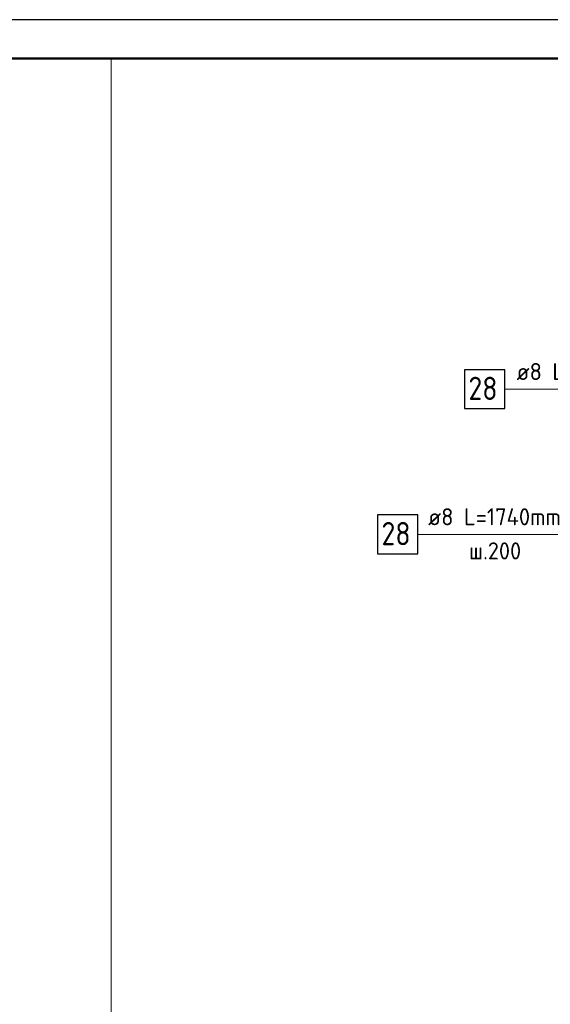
# Model space of a CAD drawing. Header units: millimetres. Extents: x 0 to 42000, y 0 to 29700.
# Tile 16 of 18: x 21821 to 28658, y 16995 to 29700. Entities that reach past the tile are written whole.
import ezdxf

# ---------------------------------------------------------------- set-up
doc = ezdxf.new("R2010")
doc.units = ezdxf.units.MM
doc.layers.add('Standard', color=7, linetype='Continuous', lineweight=25)
doc.layers.add('Позиционная метка линия выноска', color=7, linetype='Continuous', lineweight=13)
doc.layers.add('Хомут', color=7, linetype='Continuous', lineweight=25, true_color=0x6e3c1e)
doc.styles.add('ISOCPEUR', font='txt')

msp = doc.modelspace()

# ---------------------------------------------------------------- linework, layer by layer
at = {"layer": 'Standard', "color": 7, "linetype": 'Continuous', "lineweight": 25, "transparency": 33554687}
msp.add_lwpolyline([(0, 0), (42000, 0), (42000, 29700), (0, 29700), (0, 0)], close=True, dxfattribs=at)
at = {"layer": 'Standard', "color": 7, "linetype": 'Continuous', "lineweight": 50, "transparency": 33554687}
msp.add_lwpolyline([(2000, 29200), (41500, 29200), (41500, 500), (2000, 500), (2000, 29200)], close=True, dxfattribs=at)
at = {"layer": 'Standard', "color": 7, "linetype": 'Continuous', "lineweight": 13, "transparency": 33554687}
for points in [[(23000, 29200), (2000, 29200), (2000, 500), (23000, 500), (23000, 29200)], [(41500, 29200), (23000, 29200), (23000, 6000), (41500, 6000), (41500, 29200)]]:
    msp.add_lwpolyline(points, dxfattribs=at)
at = {"layer": 'Позиционная метка линия выноска', "color": 7, "linetype": 'Continuous', "lineweight": 13, "transparency": 33554687}
msp.add_line((26953, 23059), (32402, 23059), dxfattribs=at)
msp.add_lwpolyline([(28080, 24933), (30347, 24933), (30818, 24350)], dxfattribs=at)
at = {"layer": 'Хомут', "color": 7, "linetype": 'Continuous', "lineweight": 25, "transparency": 33554687}
for points in [[(27553, 24683), (28073, 24683), (28073, 25183), (27553, 25183), (27553, 24683)], [(26433, 22809), (26953, 22809), (26953, 23309), (26433, 23309), (26433, 22809)]]:
    msp.add_lwpolyline(points, dxfattribs=at)

# ---------------------------------------------------------------- texts
at = {"layer": 'Хомут', "color": 7, "linetype": 'Continuous', "lineweight": 13, "transparency": 33554687, "attachment_point": 7, "style": 'ISOCPEUR'}
for s, insert, char_height, width in [('\\W0.96;ø8 L=1740mm ', (28223, 25050), 220, 2018.39), ('\\W0.87;28', (27603, 24793), 300, 550.82), ('\\W0.96;ø8 L=1740mm ', (27083, 23176), 220, 2018.38), ('\\W0.87;28', (26483, 22919), 300, 550.8), ('\\W0.95;ш.200 ', (27611, 22736), 220, 962.13)]:
    msp.add_mtext(s, dxfattribs=dict(at, insert=insert, char_height=char_height, width=width))

doc.saveas('drawing.dxf')
